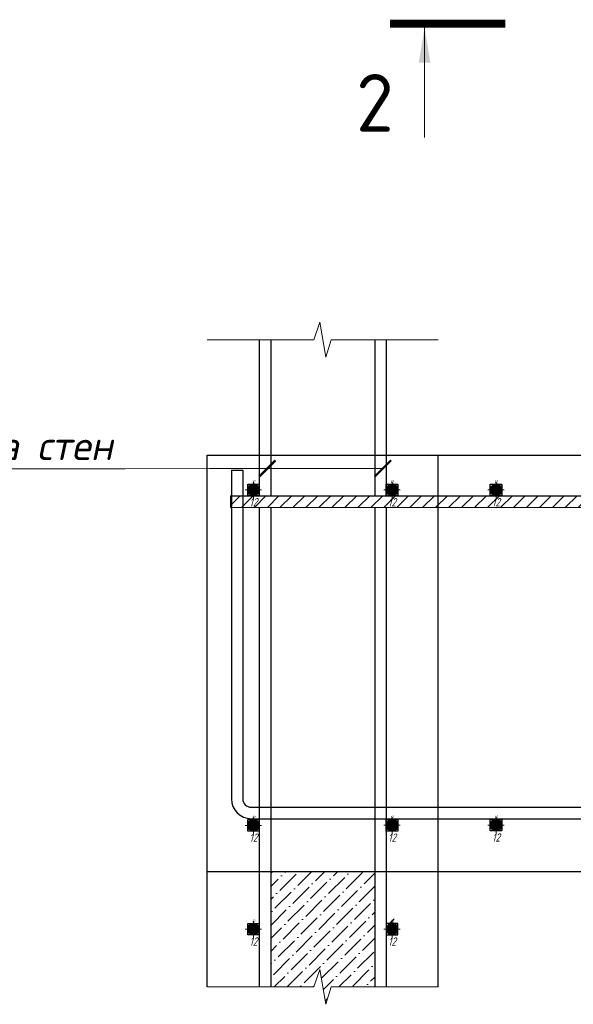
# Model space of a CAD drawing. Header units: millimetres. Extents: x -42044588 to 856694, y -806701 to 941911.
# Tile 187 of 256: x -82872 to -78079, y -311921 to -303403. Entities that reach past the tile are written whole.
import ezdxf
from ezdxf import colors
from ezdxf.entities.mleader import LeaderData, LeaderLine
from ezdxf.enums import TextEntityAlignment as Align
from ezdxf.math import Vec2, Vec3

# ---------------------------------------------------------------- set-up
doc = ezdxf.new("R2010")
doc.units = ezdxf.units.MM
for name, color, linetype, lineweight in [('0.25___', 30, 'Continuous', 25), ('03 Выноски 0.13', 72, 'Continuous', 13), ('06 Текст 0.3', 131, 'Continuous', 25), ('907Сл Осевые', 1, 'Continuous', 0), ('RAZMER', 100, 'Continuous', 15), ('Выноски', 20, 'Continuous', 20), ('подоснова', 151, 'Continuous', 5), ('РАЗМЕРЫ', 1, 'Continuous', 9), ('Узлы', 7, 'Continuous', 0)]:
    doc.layers.add(name, color=color, linetype=linetype, lineweight=lineweight)
doc.layers.add('801Арм Тонкие линии', color=72, linetype='Continuous')
doc.layers.add('911Сл Штриховка', color=50, linetype='Continuous')
doc.layers.add('900Сл Non-Print', color=6, linetype='Continuous', plot=False)
doc.styles.add('GOST-2.304_Type-B', font='GOST_Common.ttf')
doc.styles.add('Maestro', font='gost.shx', dxfattribs={"width": 0.8, "oblique": 15})

# ---------------------------------------------------------------- blocks, each defined once
blk = doc.blocks.new('*U376')
at = {"layer": '911Сл Штриховка'}
h = blk.add_hatch(color=256, dxfattribs=at)
edge = h.paths.add_edge_path()
edge.add_arc((0, 0), 5, 0, 360)
at = {"layer": '801Арм Тонкие линии', "color": 0}
blk.add_circle((0, 0), 5, dxfattribs=at)
at = {"layer": '900Сл Non-Print'}
blk.add_lwpolyline([(-5, 5), (5, 5), (5, -5), (-5, -5)], close=True, dxfattribs=at)
at = {"layer": '907Сл Осевые'}
for points in [[(-7.07, 0), (7.07, 0)], [(0, 7.07), (0, -7.07)]]:
    blk.add_lwpolyline(points, dxfattribs=at)
at = {"layer": '900Сл Non-Print', "style": 'Maestro', "oblique": 15}
blk.add_attdef('ДИАМЕТР', text='', height=2.5, dxfattribs=at).set_placement((0, 5), align=Align.BOTTOM_CENTER)
blk.add_attdef('Примечание', text='', height=7.14, dxfattribs=at).set_placement((0, -7.07), align=Align.TOP_CENTER)
blk = doc.blocks.new('*U377')
at = {"layer": '911Сл Штриховка'}
h = blk.add_hatch(color=256, dxfattribs=at)
edge = h.paths.add_edge_path()
edge.add_arc((0, 0), 5, 0, 360)
at = {"layer": '801Арм Тонкие линии', "color": 0}
blk.add_circle((0, 0), 5, dxfattribs=at)
at = {"layer": '900Сл Non-Print'}
blk.add_lwpolyline([(-5, 5), (5, 5), (5, -5), (-5, -5)], close=True, dxfattribs=at)
at = {"layer": '907Сл Осевые'}
for points in [[(-7.07, 0), (7.07, 0)], [(0, 7.07), (0, -7.07)]]:
    blk.add_lwpolyline(points, dxfattribs=at)
at = {"layer": '900Сл Non-Print', "style": 'Maestro', "oblique": 15}
blk.add_attdef('ДИАМЕТР', text='', height=2.5, dxfattribs=at).set_placement((0, 5), align=Align.BOTTOM_CENTER)
blk.add_attdef('Примечание', text='', height=7.14, dxfattribs=at).set_placement((0, -7.07), align=Align.TOP_CENTER)
blk = doc.blocks.new('*U378')
at = {"layer": '911Сл Штриховка'}
h = blk.add_hatch(color=256, dxfattribs=at)
edge = h.paths.add_edge_path()
edge.add_arc((0, 0), 5, 0, 360)
at = {"layer": '801Арм Тонкие линии', "color": 0}
blk.add_circle((0, 0), 5, dxfattribs=at)
at = {"layer": '900Сл Non-Print'}
blk.add_lwpolyline([(-5, 5), (5, 5), (5, -5), (-5, -5)], close=True, dxfattribs=at)
at = {"layer": '907Сл Осевые'}
for points in [[(-7.07, 0), (7.07, 0)], [(0, 7.07), (0, -7.07)]]:
    blk.add_lwpolyline(points, dxfattribs=at)
at = {"layer": '900Сл Non-Print', "style": 'Maestro', "oblique": 15}
blk.add_attdef('ДИАМЕТР', text='', height=2.5, dxfattribs=at).set_placement((0, 5), align=Align.BOTTOM_CENTER)
blk.add_attdef('Примечание', text='', height=7.14, dxfattribs=at).set_placement((0, -7.07), align=Align.TOP_CENTER)
blk = doc.blocks.new('*U379')
at = {"layer": '911Сл Штриховка'}
h = blk.add_hatch(color=256, dxfattribs=at)
edge = h.paths.add_edge_path()
edge.add_arc((0, 0), 5, 0, 360)
at = {"layer": '801Арм Тонкие линии', "color": 0}
blk.add_circle((0, 0), 5, dxfattribs=at)
at = {"layer": '900Сл Non-Print'}
blk.add_lwpolyline([(-5, 5), (5, 5), (5, -5), (-5, -5)], close=True, dxfattribs=at)
at = {"layer": '907Сл Осевые'}
for points in [[(-7.07, 0), (7.07, 0)], [(0, 7.07), (0, -7.07)]]:
    blk.add_lwpolyline(points, dxfattribs=at)
at = {"layer": '900Сл Non-Print', "style": 'Maestro', "oblique": 15}
blk.add_attdef('ДИАМЕТР', text='', height=2.5, dxfattribs=at).set_placement((0, 5), align=Align.BOTTOM_CENTER)
blk.add_attdef('Примечание', text='', height=7.14, dxfattribs=at).set_placement((0, -7.07), align=Align.TOP_CENTER)
blk = doc.blocks.new('*U384')
at = {"layer": '911Сл Штриховка'}
h = blk.add_hatch(color=256, dxfattribs=at)
edge = h.paths.add_edge_path()
edge.add_arc((0, 0), 5, 0, 360)
at = {"layer": '801Арм Тонкие линии', "color": 0}
blk.add_circle((0, 0), 5, dxfattribs=at)
at = {"layer": '900Сл Non-Print'}
blk.add_lwpolyline([(-5, 5), (5, 5), (5, -5), (-5, -5)], close=True, dxfattribs=at)
at = {"layer": '907Сл Осевые'}
for points in [[(-7.07, 0), (7.07, 0)], [(0, 7.07), (0, -7.07)]]:
    blk.add_lwpolyline(points, dxfattribs=at)
at = {"layer": '900Сл Non-Print', "style": 'Maestro', "oblique": 15}
blk.add_attdef('ДИАМЕТР', text='', height=2.5, dxfattribs=at).set_placement((0, 5), align=Align.BOTTOM_CENTER)
blk.add_attdef('Примечание', text='', height=7.14, dxfattribs=at).set_placement((0, -7.07), align=Align.TOP_CENTER)
blk = doc.blocks.new('*U385')
at = {"layer": '911Сл Штриховка'}
h = blk.add_hatch(color=256, dxfattribs=at)
edge = h.paths.add_edge_path()
edge.add_arc((0, 0), 5, 0, 360)
at = {"layer": '801Арм Тонкие линии', "color": 0}
blk.add_circle((0, 0), 5, dxfattribs=at)
at = {"layer": '900Сл Non-Print'}
blk.add_lwpolyline([(-5, 5), (5, 5), (5, -5), (-5, -5)], close=True, dxfattribs=at)
at = {"layer": '907Сл Осевые'}
for points in [[(-7.07, 0), (7.07, 0)], [(0, 7.07), (0, -7.07)]]:
    blk.add_lwpolyline(points, dxfattribs=at)
at = {"layer": '900Сл Non-Print', "style": 'Maestro', "oblique": 15}
blk.add_attdef('ДИАМЕТР', text='', height=2.5, dxfattribs=at).set_placement((0, 5), align=Align.BOTTOM_CENTER)
blk.add_attdef('Примечание', text='', height=7.14, dxfattribs=at).set_placement((0, -7.07), align=Align.TOP_CENTER)
blk = doc.blocks.new('*U370')
at = {"layer": '911Сл Штриховка'}
h = blk.add_hatch(color=256, dxfattribs=at)
edge = h.paths.add_edge_path()
edge.add_arc((0, 0), 5, 0, 360)
at = {"layer": '801Арм Тонкие линии', "color": 0}
blk.add_circle((0, 0), 5, dxfattribs=at)
at = {"layer": '900Сл Non-Print'}
blk.add_lwpolyline([(-5, 5), (5, 5), (5, -5), (-5, -5)], close=True, dxfattribs=at)
at = {"layer": '907Сл Осевые'}
for points in [[(-7.07, 0), (7.07, 0)], [(0, 7.07), (0, -7.07)]]:
    blk.add_lwpolyline(points, dxfattribs=at)
at = {"layer": '900Сл Non-Print', "style": 'Maestro', "oblique": 15}
blk.add_attdef('ДИАМЕТР', text='', height=2.5, dxfattribs=at).set_placement((0, 5), align=Align.BOTTOM_CENTER)
blk.add_attdef('Примечание', text='', height=7.14, dxfattribs=at).set_placement((0, -7.07), align=Align.TOP_CENTER)
blk = doc.blocks.new('*U371')
at = {"layer": '911Сл Штриховка'}
h = blk.add_hatch(color=256, dxfattribs=at)
edge = h.paths.add_edge_path()
edge.add_arc((0, 0), 5, 0, 360)
at = {"layer": '801Арм Тонкие линии', "color": 0}
blk.add_circle((0, 0), 5, dxfattribs=at)
at = {"layer": '900Сл Non-Print'}
blk.add_lwpolyline([(-5, 5), (5, 5), (5, -5), (-5, -5)], close=True, dxfattribs=at)
at = {"layer": '907Сл Осевые'}
for points in [[(-7.07, 0), (7.07, 0)], [(0, 7.07), (0, -7.07)]]:
    blk.add_lwpolyline(points, dxfattribs=at)
at = {"layer": '900Сл Non-Print', "style": 'Maestro', "oblique": 15}
blk.add_attdef('ДИАМЕТР', text='', height=2.5, dxfattribs=at).set_placement((0, 5), align=Align.BOTTOM_CENTER)
blk.add_attdef('Примечание', text='', height=7.14, dxfattribs=at).set_placement((0, -7.07), align=Align.TOP_CENTER)
blk = doc.blocks.new('_None')

msp = doc.modelspace()

# ---------------------------------------------------------------- hatches: boundary and pattern name
at = {"layer": 'РАЗМЕРЫ'}
h = msp.add_hatch(dxfattribs=at)
h.set_pattern_fill('ANSI31', color=256, scale=25)
h.set_pattern_definition([(45, (-3073372.14, -391112.466), (-56.1266008, 56.1266008), [])])
h.paths.add_polyline_path([(-81047.376, -307521.234), (-81047.376, -307621.859), (-73997.374, -307620.001), (-73997.374, -307521.234)])
h = msp.add_hatch(dxfattribs=at)
h.set_pattern_fill('ANSI36', color=256, scale=25)
h.set_pattern_definition([(45, (-2166003.15, -1264134.02), (42.0949506, 154.348152), [198.4375, -39.6875, 0, -39.6875])])
h.paths.add_polyline_path([(-80873.157, -311217.476), (-80824.943, -311220.825), (-80814.894, -311183.325), (-80863.109, -311179.976)])
h.paths.add_polyline_path([(-80697.376, -311771.234), (-80324.825, -311771.234), (-80272.376, -311621.234), (-80222.376, -311921.234), (-80175.262, -311771.234), (-79797.376, -311771.234), (-79797.376, -310771.234), (-80697.376, -310771.234)])
h.paths.add_polyline_path([(-79673.16, -311217.476), (-79624.945, -311220.825), (-79614.897, -311183.325), (-79663.112, -311179.976)])

# ---------------------------------------------------------------- linework, layer by layer
at = {"layer": '0.25___', "linetype": 'Continuous', "lineweight": 25}
for p, q in [((-80797.376, -306171.234), (-80797.376, -307521.234)), ((-80697.376, -306171.234), (-80697.376, -307521.234)), ((-79797.376, -306171.234), (-79797.376, -307521.234)), ((-79697.376, -306171.234), (-79697.376, -307521.234)), ((-81247.376, -311771.234), (-81247.376, -307171.234)), ((-79247.376, -311771.234), (-79247.376, -307171.234)), ((-80797.376, -307621.844), (-80797.376, -311771.234)), ((-80697.376, -307621.816), (-80697.376, -311771.234)), ((-79797.376, -307621.573), (-79797.376, -311771.234)), ((-79697.376, -307621.545), (-79697.376, -311771.234))]:
    msp.add_line(p, q, dxfattribs=at)
for points in [[(-81247.376, -307171.234), (-73997.374, -307171.234)], [(-81247.376, -310771.234), (-73997.374, -310771.234)]]:
    msp.add_lwpolyline(points, dxfattribs=at)
at = {"layer": '06 Текст 0.3', "ltscale": 100}
msp.add_line((-81047.376, -307521.234), (-81047.383, -307620.617), dxfattribs=at)
for points in [[(-81047.376, -307521.234), (-73997.374, -307521.234)], [(-81047.376, -307621.911), (-73997.374, -307620.001)]]:
    msp.add_lwpolyline(points, dxfattribs=at)
at = {"layer": 'RAZMER', "lineweight": 30}
msp.add_line((-81038.921, -307299.531), (-80940.002, -307299.531), dxfattribs=at)
for points in [[(-81038.921, -307299.531), (-81038.921, -310142.265)], [(-80940.002, -307299.531), (-80940.002, -310142.265)], [(-80865.752, -310216.515), (-73997.374, -310216.515)], [(-80865.752, -310315.434), (-73997.374, -310315.434)]]:
    msp.add_lwpolyline(points, dxfattribs=at)
for radius in [173.17, 74.25]:
    msp.add_arc((-80865.752, -310142.265), radius, 180, 270, dxfattribs=at)
at = {"layer": 'Выноски'}
for p, q in [((-80727.533, -307285.914), (-81227.534, -307285.923)), ((-80727.534, -307285.914), (-79727.534, -307285.914))]:
    msp.add_line(p, q, dxfattribs=at)
at = {"layer": 'Выноски', "color": 2, "const_width": 20}
for points in [[(-80798.244, -307356.625), (-80656.823, -307215.203)], [(-79798.244, -307356.625), (-79656.823, -307215.203)]]:
    msp.add_lwpolyline(points, dxfattribs=at)
at = {"layer": 'РАЗМЕРЫ'}
for points in [[(-81247.376, -306171.234), (-80324.825, -306171.234), (-80272.376, -306021.234), (-80222.376, -306321.234), (-80175.262, -306171.234), (-79247.376, -306171.234)], [(-81247.376, -311771.234), (-80324.825, -311771.234), (-80272.376, -311621.234), (-80222.376, -311921.234), (-80175.262, -311771.234), (-79247.376, -311771.234)]]:
    msp.add_lwpolyline(points, dxfattribs=at)
at = {"layer": 'Узлы', "color": 1, "linetype": 'Continuous', "lineweight": 0}
msp.add_line((-79366.192, -303473.036, 3100), (-79366.192, -304423.036, 3100), dxfattribs=at)
at = {"layer": 'Узлы', "color": 1, "linetype": 'Continuous', "lineweight": 0, "const_width": 70, "elevation": 3100}
msp.add_lwpolyline([(-79666.192, -303438.036), (-78666.192, -303438.036)], dxfattribs=at)
at = {"layer": 'Узлы', "color": 1, "linetype": 'Continuous', "lineweight": 0}
msp.add_solid([(-79366.192, -303473.036, 3100), (-79416.47, -303773.486, 3100), (-79315.914, -303773.486, 3100)], dxfattribs=at)

# ---------------------------------------------------------------- block references
at = {"layer": '03 Выноски 0.13', "ltscale": 100}
ref = msp.add_blockref('*U378', (-80847.376, -307471.234), dxfattribs=dict(at, xscale=10, yscale=10, zscale=10))
ref.add_attrib('ДИАМЕТР', '12', dxfattribs={"layer": '900Сл Non-Print', "height": 25, "style": 'Maestro', "oblique": 15}).set_placement((-80847.375, -307421.234), align=Align.BOTTOM_CENTER)
ref.add_attrib('Примечание', '12', dxfattribs={"layer": '900Сл Non-Print', "height": 71.4286, "style": 'Maestro', "oblique": 15}).set_placement((-80847.375, -307541.943), align=Align.TOP_CENTER)
ref.add_attrib('ДИАМЕТР', '12', dxfattribs={"layer": '900Сл Non-Print', "height": 25, "style": 'Maestro', "oblique": 15}).set_placement((-80847.375, -307421.234), align=Align.BOTTOM_CENTER)
ref.add_attrib('Примечание', '12', dxfattribs={"layer": '900Сл Non-Print', "height": 71.4286, "style": 'Maestro', "oblique": 15}).set_placement((-80847.375, -307541.943), align=Align.TOP_CENTER)
ref = msp.add_blockref('*U384', (-79647.376, -307471.234), dxfattribs=dict(at, xscale=10, yscale=10, zscale=10))
ref.add_attrib('ДИАМЕТР', '12', dxfattribs={"layer": '900Сл Non-Print', "height": 25, "style": 'Maestro', "oblique": 15}).set_placement((-79647.375, -307421.234), align=Align.BOTTOM_CENTER)
ref.add_attrib('Примечание', '12', dxfattribs={"layer": '900Сл Non-Print', "height": 71.4286, "style": 'Maestro', "oblique": 15}).set_placement((-79647.375, -307541.943), align=Align.TOP_CENTER)
ref.add_attrib('ДИАМЕТР', '12', dxfattribs={"layer": '900Сл Non-Print', "height": 25, "style": 'Maestro', "oblique": 15}).set_placement((-79647.375, -307421.234), align=Align.BOTTOM_CENTER)
ref.add_attrib('Примечание', '12', dxfattribs={"layer": '900Сл Non-Print', "height": 71.4286, "style": 'Maestro', "oblique": 15}).set_placement((-79647.375, -307541.943), align=Align.TOP_CENTER)
ref = msp.add_blockref('*U376', (-78747.376, -307471.234), dxfattribs=dict(at, xscale=10, yscale=10, zscale=10))
ref.add_attrib('ДИАМЕТР', '12', dxfattribs={"layer": '900Сл Non-Print', "height": 25, "style": 'Maestro', "oblique": 15}).set_placement((-78747.375, -307421.234), align=Align.BOTTOM_CENTER)
ref.add_attrib('Примечание', '12', dxfattribs={"layer": '900Сл Non-Print', "height": 71.4286, "style": 'Maestro', "oblique": 15}).set_placement((-78747.375, -307541.943), align=Align.TOP_CENTER)
ref.add_attrib('ДИАМЕТР', '12', dxfattribs={"layer": '900Сл Non-Print', "height": 25, "style": 'Maestro', "oblique": 15}).set_placement((-78747.375, -307421.234), align=Align.BOTTOM_CENTER)
ref.add_attrib('Примечание', '12', dxfattribs={"layer": '900Сл Non-Print', "height": 71.4286, "style": 'Maestro', "oblique": 15}).set_placement((-78747.375, -307541.943), align=Align.TOP_CENTER)
ref = msp.add_blockref('*U379', (-80847.376, -310372.927), dxfattribs=dict(at, xscale=10, yscale=10, zscale=10))
ref.add_attrib('ДИАМЕТР', '12', dxfattribs={"layer": '900Сл Non-Print', "height": 25, "style": 'Maestro', "oblique": 15}).set_placement((-80847.375, -310322.927), align=Align.BOTTOM_CENTER)
ref.add_attrib('Примечание', '12', dxfattribs={"layer": '900Сл Non-Print', "height": 71.4286, "style": 'Maestro', "oblique": 15}).set_placement((-80847.375, -310443.636), align=Align.TOP_CENTER)
ref.add_attrib('ДИАМЕТР', '12', dxfattribs={"layer": '900Сл Non-Print', "height": 25, "style": 'Maestro', "oblique": 15}).set_placement((-80847.375, -310322.927), align=Align.BOTTOM_CENTER)
ref.add_attrib('Примечание', '12', dxfattribs={"layer": '900Сл Non-Print', "height": 71.4286, "style": 'Maestro', "oblique": 15}).set_placement((-80847.375, -310443.636), align=Align.TOP_CENTER)
ref = msp.add_blockref('*U385', (-79647.376, -310372.624), dxfattribs=dict(at, xscale=10, yscale=10, zscale=10))
ref.add_attrib('ДИАМЕТР', '12', dxfattribs={"layer": '900Сл Non-Print', "height": 25, "style": 'Maestro', "oblique": 15}).set_placement((-79647.375, -310322.624), align=Align.BOTTOM_CENTER)
ref.add_attrib('Примечание', '12', dxfattribs={"layer": '900Сл Non-Print', "height": 71.4286, "style": 'Maestro', "oblique": 15}).set_placement((-79647.375, -310443.334), align=Align.TOP_CENTER)
ref.add_attrib('ДИАМЕТР', '12', dxfattribs={"layer": '900Сл Non-Print', "height": 25, "style": 'Maestro', "oblique": 15}).set_placement((-79647.375, -310322.624), align=Align.BOTTOM_CENTER)
ref.add_attrib('Примечание', '12', dxfattribs={"layer": '900Сл Non-Print', "height": 71.4286, "style": 'Maestro', "oblique": 15}).set_placement((-79647.375, -310443.334), align=Align.TOP_CENTER)
ref = msp.add_blockref('*U377', (-78747.077, -310371.271), dxfattribs=dict(at, xscale=10, yscale=10, zscale=10))
ref.add_attrib('ДИАМЕТР', '12', dxfattribs={"layer": '900Сл Non-Print', "height": 25, "style": 'Maestro', "oblique": 15}).set_placement((-78747.076, -310321.271), align=Align.BOTTOM_CENTER)
ref.add_attrib('Примечание', '12', dxfattribs={"layer": '900Сл Non-Print', "height": 71.4286, "style": 'Maestro', "oblique": 15}).set_placement((-78747.076, -310441.98), align=Align.TOP_CENTER)
ref.add_attrib('ДИАМЕТР', '12', dxfattribs={"layer": '900Сл Non-Print', "height": 25, "style": 'Maestro', "oblique": 15}).set_placement((-78747.076, -310321.271), align=Align.BOTTOM_CENTER)
ref.add_attrib('Примечание', '12', dxfattribs={"layer": '900Сл Non-Print', "height": 71.4286, "style": 'Maestro', "oblique": 15}).set_placement((-78747.076, -310441.98), align=Align.TOP_CENTER)
ref = msp.add_blockref('*U370', (-80847.376, -311271.234), dxfattribs=dict(at, xscale=10, yscale=10, zscale=10))
ref.add_attrib('ДИАМЕТР', '12', dxfattribs={"layer": '900Сл Non-Print', "height": 25, "style": 'Maestro', "oblique": 15}).set_placement((-80847.375, -311221.234), align=Align.BOTTOM_CENTER)
ref.add_attrib('Примечание', '12', dxfattribs={"layer": '900Сл Non-Print', "height": 71.4286, "style": 'Maestro', "oblique": 15}).set_placement((-80847.375, -311341.943), align=Align.TOP_CENTER)
ref.add_attrib('ДИАМЕТР', '12', dxfattribs={"layer": '900Сл Non-Print', "height": 25, "style": 'Maestro', "oblique": 15}).set_placement((-80847.375, -311221.234), align=Align.BOTTOM_CENTER)
ref.add_attrib('Примечание', '12', dxfattribs={"layer": '900Сл Non-Print', "height": 71.4286, "style": 'Maestro', "oblique": 15}).set_placement((-80847.375, -311341.943), align=Align.TOP_CENTER)
ref = msp.add_blockref('*U371', (-79647.376, -311271.234), dxfattribs=dict(at, xscale=-10, yscale=10, zscale=10))
ref.add_attrib('ДИАМЕТР', '12', dxfattribs={"layer": '900Сл Non-Print', "height": 25, "style": 'Maestro', "oblique": 15}).set_placement((-79647.378, -311221.234), align=Align.BOTTOM_CENTER)
ref.add_attrib('Примечание', '12', dxfattribs={"layer": '900Сл Non-Print', "height": 71.4286, "style": 'Maestro', "oblique": 15}).set_placement((-79647.378, -311341.943), align=Align.TOP_CENTER)
ref.add_attrib('ДИАМЕТР', '12', dxfattribs={"layer": '900Сл Non-Print', "height": 25, "style": 'Maestro', "oblique": 15}).set_placement((-79647.378, -311221.234), align=Align.BOTTOM_CENTER)
ref.add_attrib('Примечание', '12', dxfattribs={"layer": '900Сл Non-Print', "height": 71.4286, "style": 'Maestro', "oblique": 15}).set_placement((-79647.378, -311341.943), align=Align.TOP_CENTER)

# ---------------------------------------------------------------- texts
at = {"layer": 'Узлы', "color": 1, "linetype": 'Continuous', "lineweight": 0, "insert": (-79796.192, -304123.035, 3100), "char_height": 500, "attachment_point": 5, "style": 'GOST-2.304_Type-B'}
msp.add_mtext_dynamic_manual_height_columns('2', width=723.87981, gutter_width=25, heights=[0], dxfattribs=at)

# ---------------------------------------------------------------- leaders
at = {"layer": 'подоснова', "color": 2, "ltscale": 0.3}
ml = msp.add_multileader_mtext('Standard', dxfattribs=at)
ml.set_content('{\\fISOCPEUR|b0|i0|c204|p34;\\Q12;\\C256;Арматура стен}', color=2, style='GOST-2.304_Type-B')
ml.set_leader_properties(color=256, linetype='ByLayer', lineweight=15)
ml.set_arrow_properties(name='NONE')
ml.build(insert=Vec2(0, 0))
ml.multileader.update_dxf_attribs({"text_left_attachment_type": 6, "text_right_attachment_type": 6, "dogleg_length": 0.1, "arrow_head_size": 18})
ctx = ml.context
ctx.base_point, ctx.char_height, ctx.arrow_head_size, ctx.landing_gap_size, ctx.plane_origin = Vec3(-84451.417, -307288.02), 250, 18, 20, Vec3(-94931.606, -306622.601)
ctx.left_attachment, ctx.right_attachment, ctx.text_align_type = 6, 6, 1
notes = []
notes.append((ctx, [(1, (1, 1, 0), (-81958.178, -307288.02), (-1, 0), 0.1, [(0, [(-79725.819, -307284.199)], 0, [])])]))
ctx.mtext.insert, ctx.mtext.alignment, ctx.mtext.flow_direction = Vec3(-83204.848, -306963.02), 2, 5
for ctx, leaders in notes:
    for number, flags, end, landing, length, lines in leaders:
        leader = LeaderData()
        leader.index, (leader.has_last_leader_line, leader.has_dogleg_vector, leader.attachment_direction) = number, flags
        leader.last_leader_point, leader.dogleg_vector, leader.dogleg_length = Vec3(end), Vec3(landing), length
        for number, points, colour, breaks in lines:
            line = LeaderLine()
            line.index, line.vertices, line.color, line.breaks = number, Vec3.list(points), colors.encode_raw_color(colour), breaks
            leader.lines.append(line)
        ctx.leaders.append(leader)

doc.saveas('drawing.dxf')
